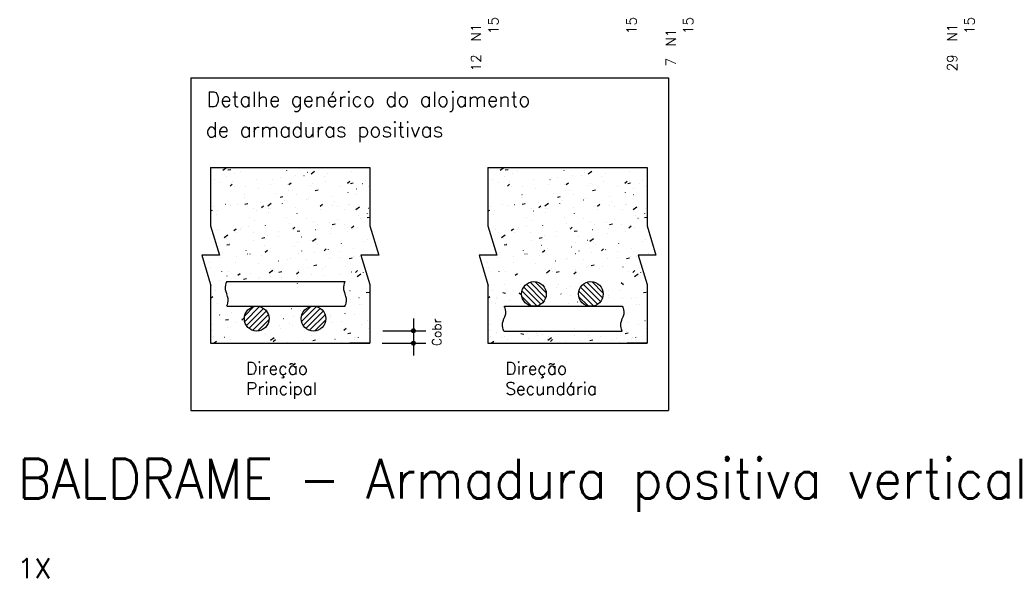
# Model space of a CAD drawing. Extents: x 0 to 84.1, y 0 to 59.4.
# Tile 7 of 9: x 40.6 to 60.4, y 31.3 to 42.5. Entities that reach past the tile are written whole.
import ezdxf

# ---------------------------------------------------------------- set-up
doc = ezdxf.new("R2010")
doc.units = 0
doc.header["$MEASUREMENT"] = 0
for name, color, linetype in [('1', 1, 'CONTINUOUS'), ('2', 2, 'CONTINUOUS'), ('7', 7, 'CONTINUOUS')]:
    doc.layers.add(name, color=color, linetype=linetype)
doc.styles.get("Standard").update_dxf_attribs({"font": 'ROMANS.SHX'})

msp = doc.modelspace()

# ---------------------------------------------------------------- linework, layer by layer
at = {"layer": '2', "linetype": 'Continuous'}
for p, q in [((44.087, 41.332), (53.692, 41.332)), ((44.087, 41.332), (44.087, 34.648)), ((53.692, 41.332), (53.692, 34.648)), ((44.486, 39.535), (47.686, 39.535)), ((44.486, 39.535), (44.486, 38.357)), ((44.486, 39.415), (44.486, 39.415)), ((44.734, 39.476), (44.806, 39.529)), ((44.834, 39.483), (44.893, 39.494)), ((44.972, 39.406), (44.972, 39.407)), ((45.078, 39.455), (45.078, 39.456)), ((45.575, 39.518), (45.576, 39.518)), ((46.016, 39.468), (46.016, 39.469)), ((46.038, 39.534), (46.038, 39.535)), ((46.436, 39.435), (46.437, 39.435)), ((46.505, 39.402), (46.577, 39.455)), ((46.844, 39.412), (46.844, 39.413)), ((47.058, 39.519), (47.059, 39.52)), ((47.323, 39.451), (47.323, 39.452)), ((47.686, 39.535), (47.686, 38.357)), ((50.06, 39.535), (53.26, 39.535)), ((50.06, 39.535), (50.06, 38.357)), ((50.06, 39.415), (50.06, 39.415)), ((50.308, 39.476), (50.381, 39.529)), ((50.409, 39.483), (50.468, 39.494)), ((50.547, 39.406), (50.547, 39.407)), ((50.652, 39.455), (50.653, 39.456)), ((51.149, 39.518), (51.15, 39.518)), ((51.591, 39.468), (51.591, 39.469)), ((51.612, 39.534), (51.613, 39.535)), ((52.01, 39.435), (52.011, 39.435)), ((52.079, 39.402), (52.152, 39.455)), ((52.418, 39.412), (52.419, 39.413)), ((52.633, 39.519), (52.633, 39.52)), ((52.897, 39.451), (52.898, 39.452)), ((53.26, 39.535), (53.26, 38.357)), ((44.486, 39.295), (44.486, 39.295)), ((44.486, 39.277), (44.486, 39.277)), ((44.486, 39.277), (44.486, 39.277)), ((44.486, 39.277), (44.486, 39.277)), ((44.486, 39.269), (44.486, 39.269)), ((44.486, 39.269), (44.486, 39.269)), ((44.569, 39.295), (44.57, 39.295)), ((44.69, 39.229), (44.69, 39.23)), ((44.813, 39.349), (44.814, 39.35)), ((44.876, 39.16), (44.922, 39.198)), ((44.924, 39.254), (44.925, 39.255)), ((45.403, 39.293), (45.404, 39.294)), ((45.734, 39.291), (45.734, 39.292)), ((45.884, 39.333), (45.884, 39.334)), ((46.023, 39.196), (46.024, 39.196)), ((46.058, 39.189), (46.104, 39.227)), ((46.192, 39.381), (46.193, 39.381)), ((46.363, 39.372), (46.364, 39.373)), ((46.54, 39.219), (46.541, 39.219)), ((46.776, 39.342), (46.776, 39.343)), ((46.804, 39.242), (46.805, 39.242)), ((47.239, 39.218), (47.285, 39.256)), ((47.274, 39.251), (47.275, 39.251)), ((47.295, 39.21), (47.354, 39.222)), ((47.535, 39.209), (47.536, 39.21)), ((47.599, 39.265), (47.6, 39.265)), ((50.06, 39.295), (50.06, 39.295)), ((50.06, 39.277), (50.06, 39.277)), ((50.06, 39.277), (50.06, 39.277)), ((50.06, 39.277), (50.06, 39.277)), ((50.06, 39.269), (50.06, 39.269)), ((50.06, 39.269), (50.06, 39.269)), ((50.144, 39.295), (50.145, 39.295)), ((50.265, 39.229), (50.265, 39.23)), ((50.388, 39.349), (50.389, 39.35)), ((50.451, 39.16), (50.497, 39.198)), ((50.499, 39.254), (50.499, 39.255)), ((50.978, 39.293), (50.978, 39.294)), ((51.308, 39.291), (51.309, 39.292)), ((51.458, 39.333), (51.459, 39.334)), ((51.597, 39.196), (51.598, 39.196)), ((51.632, 39.189), (51.678, 39.227)), ((51.766, 39.381), (51.767, 39.381)), ((51.938, 39.372), (51.938, 39.373)), ((52.115, 39.219), (52.116, 39.219)), ((52.351, 39.342), (52.351, 39.343)), ((52.379, 39.242), (52.38, 39.242)), ((52.814, 39.218), (52.86, 39.256)), ((52.849, 39.251), (52.85, 39.251)), ((52.87, 39.21), (52.929, 39.222)), ((53.11, 39.209), (53.11, 39.21)), ((53.174, 39.265), (53.175, 39.265)), ((44.486, 39.129), (44.486, 39.129)), ((44.486, 39.129), (44.486, 39.129)), ((44.486, 39.002), (44.486, 39.002)), ((44.486, 39.002), (44.486, 39.002)), ((44.964, 39.15), (44.965, 39.15)), ((45.181, 39.157), (45.182, 39.157)), ((45.452, 39.114), (45.452, 39.115)), ((45.698, 39.182), (45.699, 39.182)), ((45.798, 39.019), (45.799, 39.019)), ((46.043, 39.073), (46.044, 39.073)), ((46.13, 39.069), (46.131, 39.07)), ((46.494, 39.165), (46.494, 39.166)), ((46.589, 39.073), (46.648, 39.084)), ((47.09, 39.148), (47.091, 39.149)), ((47.253, 39.032), (47.253, 39.033)), ((47.421, 39.105), (47.422, 39.105)), ((47.665, 39.159), (47.666, 39.159)), ((50.06, 39.129), (50.06, 39.129)), ((50.06, 39.129), (50.06, 39.129)), ((50.06, 39.002), (50.06, 39.002)), ((50.06, 39.002), (50.06, 39.002)), ((50.538, 39.15), (50.539, 39.15)), ((50.756, 39.157), (50.757, 39.157)), ((51.026, 39.114), (51.026, 39.115)), ((51.272, 39.182), (51.273, 39.182)), ((51.373, 39.019), (51.374, 39.019)), ((51.617, 39.073), (51.618, 39.073)), ((51.705, 39.069), (51.706, 39.07)), ((52.069, 39.165), (52.069, 39.166)), ((52.163, 39.073), (52.222, 39.084)), ((52.665, 39.148), (52.665, 39.149)), ((52.828, 39.032), (52.828, 39.033)), ((52.996, 39.105), (52.997, 39.105)), ((53.24, 39.159), (53.241, 39.159)), ((44.486, 38.832), (44.486, 38.832)), ((45.169, 38.937), (45.17, 38.938)), ((45.171, 38.99), (45.171, 38.991)), ((45.175, 38.798), (45.234, 38.81)), ((45.496, 38.828), (45.497, 38.829)), ((45.633, 38.764), (45.706, 38.817)), ((45.882, 38.936), (45.941, 38.947)), ((45.93, 38.811), (45.93, 38.812)), ((45.977, 38.869), (45.977, 38.869)), ((46.212, 38.988), (46.212, 38.989)), ((46.411, 38.88), (46.412, 38.881)), ((46.456, 38.907), (46.456, 38.908)), ((46.937, 38.947), (46.937, 38.948)), ((46.971, 38.855), (46.971, 38.856)), ((47.272, 38.797), (47.273, 38.797)), ((47.416, 38.986), (47.416, 38.987)), ((50.06, 38.832), (50.06, 38.832)), ((50.744, 38.937), (50.744, 38.938)), ((50.745, 38.99), (50.746, 38.991)), ((50.75, 38.798), (50.809, 38.81)), ((51.071, 38.828), (51.071, 38.829)), ((51.208, 38.764), (51.28, 38.817)), ((51.456, 38.936), (51.515, 38.947)), ((51.504, 38.811), (51.504, 38.812)), ((51.551, 38.869), (51.552, 38.869)), ((51.786, 38.988), (51.786, 38.989)), ((51.985, 38.88), (51.986, 38.881)), ((52.03, 38.907), (52.031, 38.908)), ((52.511, 38.947), (52.512, 38.948)), ((52.546, 38.855), (52.546, 38.856)), ((52.846, 38.797), (52.847, 38.797)), ((52.99, 38.986), (52.991, 38.987)), ((44.486, 38.728), (44.486, 38.728)), ((44.486, 38.728), (44.486, 38.728)), ((44.486, 38.683), (44.486, 38.683)), ((44.486, 38.664), (44.527, 38.672)), ((44.486, 38.661), (44.486, 38.661)), ((44.486, 38.661), (44.486, 38.661)), ((44.536, 38.749), (44.537, 38.75)), ((44.622, 38.667), (44.623, 38.667)), ((44.788, 38.795), (44.789, 38.795)), ((44.887, 38.76), (44.887, 38.761)), ((45.017, 38.79), (45.018, 38.79)), ((45.356, 38.699), (45.357, 38.699)), ((45.405, 38.658), (45.406, 38.658)), ((45.506, 38.726), (45.552, 38.765)), ((45.647, 38.634), (45.648, 38.635)), ((45.649, 38.712), (45.65, 38.712)), ((45.681, 38.713), (45.682, 38.713)), ((46.199, 38.736), (46.2, 38.736)), ((46.223, 38.604), (46.224, 38.605)), ((46.688, 38.755), (46.734, 38.794)), ((46.689, 38.678), (46.689, 38.679)), ((46.933, 38.768), (46.934, 38.768)), ((47.028, 38.743), (47.029, 38.743)), ((47.183, 38.683), (47.184, 38.684)), ((47.258, 38.782), (47.259, 38.782)), ((47.404, 38.689), (47.477, 38.743)), ((47.64, 38.604), (47.641, 38.605)), ((47.656, 38.713), (47.657, 38.714)), ((50.06, 38.728), (50.06, 38.728)), ((50.06, 38.728), (50.06, 38.728)), ((50.06, 38.683), (50.06, 38.683)), ((50.06, 38.664), (50.102, 38.672)), ((50.06, 38.661), (50.06, 38.661)), ((50.06, 38.661), (50.06, 38.661)), ((50.111, 38.749), (50.111, 38.75)), ((50.197, 38.667), (50.198, 38.667)), ((50.362, 38.795), (50.363, 38.795)), ((50.462, 38.76), (50.462, 38.761)), ((50.591, 38.79), (50.592, 38.79)), ((50.931, 38.699), (50.932, 38.699)), ((50.98, 38.658), (50.981, 38.658)), ((51.081, 38.726), (51.127, 38.765)), ((51.222, 38.634), (51.222, 38.635)), ((51.224, 38.712), (51.225, 38.712)), ((51.256, 38.713), (51.257, 38.713)), ((51.773, 38.736), (51.774, 38.736)), ((51.798, 38.604), (51.798, 38.605)), ((52.262, 38.755), (52.308, 38.794)), ((52.263, 38.678), (52.263, 38.679)), ((52.507, 38.768), (52.508, 38.768)), ((52.602, 38.743), (52.603, 38.743)), ((52.758, 38.683), (52.758, 38.684)), ((52.832, 38.782), (52.833, 38.782)), ((52.979, 38.689), (53.052, 38.743)), ((53.214, 38.604), (53.215, 38.605)), ((53.231, 38.713), (53.231, 38.714)), ((44.486, 38.454), (44.486, 38.454)), ((44.486, 38.454), (44.486, 38.454)), ((44.486, 38.454), (44.486, 38.454)), ((44.605, 38.583), (44.605, 38.584)), ((45.264, 38.525), (45.264, 38.526)), ((45.365, 38.457), (45.365, 38.458)), ((46.017, 38.519), (46.018, 38.519)), ((46.07, 38.404), (46.07, 38.404)), ((46.407, 38.501), (46.407, 38.502)), ((46.549, 38.442), (46.549, 38.443)), ((46.878, 38.436), (46.879, 38.436)), ((47.029, 38.483), (47.03, 38.483)), ((47.45, 38.562), (47.45, 38.563)), ((47.503, 38.513), (47.503, 38.514)), ((47.636, 38.526), (47.686, 38.535)), ((50.06, 38.454), (50.06, 38.454)), ((50.06, 38.454), (50.06, 38.454)), ((50.06, 38.454), (50.06, 38.454)), ((50.18, 38.583), (50.18, 38.584)), ((50.838, 38.525), (50.839, 38.526)), ((50.94, 38.457), (50.94, 38.458)), ((51.592, 38.519), (51.593, 38.519)), ((51.644, 38.404), (51.645, 38.404)), ((51.981, 38.501), (51.981, 38.502)), ((52.123, 38.442), (52.124, 38.443)), ((52.453, 38.436), (52.454, 38.436)), ((52.604, 38.483), (52.605, 38.483)), ((53.025, 38.562), (53.025, 38.563)), ((53.077, 38.513), (53.078, 38.514)), ((53.211, 38.526), (53.26, 38.535)), ((44.486, 38.357), (44.665, 37.769)), ((44.629, 38.284), (44.63, 38.285)), ((44.955, 38.263), (45.001, 38.302)), ((45.012, 38.296), (45.013, 38.296)), ((45.015, 38.216), (45.016, 38.216)), ((45.083, 38.28), (45.083, 38.281)), ((45.11, 38.325), (45.11, 38.325)), ((45.256, 38.35), (45.257, 38.35)), ((45.339, 38.23), (45.34, 38.23)), ((45.589, 38.363), (45.59, 38.364)), ((45.857, 38.253), (45.858, 38.253)), ((46.124, 38.324), (46.125, 38.325)), ((46.136, 38.292), (46.182, 38.331)), ((46.223, 38.251), (46.282, 38.262)), ((46.591, 38.285), (46.592, 38.285)), ((46.634, 38.381), (46.635, 38.382)), ((46.886, 38.208), (46.886, 38.209)), ((46.916, 38.299), (46.917, 38.299)), ((46.929, 38.388), (46.988, 38.4)), ((47.168, 38.385), (47.168, 38.386)), ((47.246, 38.243), (47.247, 38.243)), ((47.318, 38.321), (47.364, 38.36)), ((47.433, 38.322), (47.434, 38.322)), ((47.686, 38.357), (47.865, 37.769)), ((50.06, 38.357), (50.239, 37.769)), ((50.204, 38.284), (50.204, 38.285)), ((50.529, 38.263), (50.575, 38.302)), ((50.586, 38.296), (50.587, 38.296)), ((50.589, 38.216), (50.59, 38.216)), ((50.657, 38.28), (50.658, 38.281)), ((50.684, 38.325), (50.685, 38.325)), ((50.83, 38.35), (50.831, 38.35)), ((50.914, 38.23), (50.915, 38.23)), ((51.163, 38.363), (51.164, 38.364)), ((51.431, 38.253), (51.432, 38.253)), ((51.699, 38.324), (51.699, 38.325)), ((51.711, 38.292), (51.757, 38.331)), ((51.797, 38.251), (51.856, 38.262)), ((52.166, 38.285), (52.167, 38.285)), ((52.209, 38.381), (52.21, 38.382)), ((52.46, 38.208), (52.461, 38.209)), ((52.49, 38.299), (52.491, 38.299)), ((52.504, 38.388), (52.563, 38.4)), ((52.743, 38.385), (52.743, 38.386)), ((52.821, 38.243), (52.822, 38.243)), ((52.892, 38.321), (52.938, 38.36)), ((53.008, 38.322), (53.009, 38.322)), ((53.26, 38.357), (53.439, 37.769)), ((44.535, 38.195), (44.535, 38.195)), ((44.535, 38.195), (44.535, 38.195)), ((44.535, 38.195), (44.535, 38.195)), ((44.536, 38.191), (44.536, 38.191)), ((44.536, 38.191), (44.536, 38.191)), ((44.536, 38.191), (44.536, 38.191)), ((44.542, 38.171), (44.542, 38.171)), ((44.548, 38.152), (44.548, 38.152)), ((44.548, 38.152), (44.548, 38.152)), ((44.548, 38.152), (44.548, 38.152)), ((44.761, 38.126), (44.834, 38.179)), ((44.801, 38.103), (44.801, 38.104)), ((45.356, 38.06), (45.357, 38.061)), ((45.516, 38.113), (45.575, 38.125)), ((45.624, 38.157), (45.625, 38.158)), ((45.842, 38.147), (45.842, 38.148)), ((46.241, 38.02), (46.242, 38.02)), ((46.316, 38.139), (46.317, 38.14)), ((46.485, 38.074), (46.486, 38.074)), ((46.533, 38.052), (46.605, 38.105)), ((46.604, 38.031), (46.604, 38.032)), ((47.115, 38.008), (47.115, 38.009)), ((47.588, 38.038), (47.588, 38.039)), ((47.646, 38.082), (47.646, 38.083)), ((50.11, 38.195), (50.11, 38.195)), ((50.11, 38.195), (50.11, 38.195)), ((50.11, 38.195), (50.11, 38.195)), ((50.111, 38.191), (50.111, 38.191)), ((50.111, 38.191), (50.111, 38.191)), ((50.111, 38.191), (50.111, 38.191)), ((50.117, 38.171), (50.117, 38.171)), ((50.123, 38.152), (50.123, 38.152)), ((50.123, 38.152), (50.123, 38.152)), ((50.123, 38.152), (50.123, 38.152)), ((50.336, 38.126), (50.409, 38.179)), ((50.375, 38.103), (50.375, 38.104)), ((50.931, 38.06), (50.932, 38.061)), ((51.09, 38.113), (51.149, 38.125)), ((51.198, 38.157), (51.199, 38.158)), ((51.417, 38.147), (51.417, 38.148)), ((51.815, 38.02), (51.816, 38.02)), ((51.891, 38.139), (51.891, 38.14)), ((52.059, 38.074), (52.06, 38.074)), ((52.107, 38.052), (52.18, 38.105)), ((52.178, 38.031), (52.178, 38.032)), ((52.689, 38.008), (52.69, 38.009)), ((53.162, 38.038), (53.163, 38.039)), ((53.221, 38.082), (53.221, 38.083)), ((44.593, 38.003), (44.593, 38.003)), ((44.604, 37.969), (44.604, 37.969)), ((44.613, 37.938), (44.613, 37.938)), ((44.615, 37.934), (44.615, 37.934)), ((44.615, 37.934), (44.615, 37.934)), ((44.615, 37.934), (44.615, 37.934)), ((44.618, 37.935), (44.619, 37.935)), ((44.722, 37.819), (44.723, 37.82)), ((44.809, 37.976), (44.868, 37.987)), ((44.862, 37.989), (44.863, 37.989)), ((45.203, 37.86), (45.203, 37.861)), ((45.56, 37.97), (45.56, 37.971)), ((45.585, 37.829), (45.631, 37.868)), ((45.682, 37.898), (45.682, 37.899)), ((46.163, 37.939), (46.163, 37.939)), ((46.321, 37.854), (46.322, 37.855)), ((46.574, 37.816), (46.575, 37.816)), ((46.642, 37.977), (46.642, 37.978)), ((46.766, 37.858), (46.812, 37.897)), ((46.853, 37.881), (46.854, 37.882)), ((47.092, 37.838), (47.093, 37.838)), ((47.364, 37.905), (47.364, 37.906)), ((47.826, 37.87), (47.827, 37.87)), ((50.168, 38.003), (50.168, 38.003)), ((50.178, 37.969), (50.178, 37.969)), ((50.188, 37.938), (50.188, 37.938)), ((50.189, 37.934), (50.189, 37.934)), ((50.189, 37.934), (50.189, 37.934)), ((50.189, 37.934), (50.189, 37.934)), ((50.193, 37.935), (50.194, 37.935)), ((50.297, 37.819), (50.297, 37.82)), ((50.384, 37.976), (50.442, 37.987)), ((50.437, 37.989), (50.438, 37.989)), ((50.777, 37.86), (50.778, 37.861)), ((51.134, 37.97), (51.135, 37.971)), ((51.159, 37.829), (51.205, 37.868)), ((51.256, 37.898), (51.257, 37.899)), ((51.737, 37.939), (51.738, 37.939)), ((51.896, 37.854), (51.896, 37.855)), ((52.149, 37.816), (52.15, 37.816)), ((52.216, 37.977), (52.217, 37.978)), ((52.341, 37.858), (52.387, 37.897)), ((52.427, 37.881), (52.428, 37.882)), ((52.666, 37.838), (52.667, 37.838)), ((52.938, 37.905), (52.939, 37.906)), ((53.401, 37.87), (53.402, 37.87)), ((44.665, 37.769), (44.307, 37.769)), ((44.307, 37.769), (44.486, 37.18)), ((44.319, 37.73), (44.319, 37.73)), ((44.323, 37.717), (44.323, 37.717)), ((44.323, 37.717), (44.323, 37.717)), ((44.323, 37.717), (44.323, 37.717)), ((44.469, 37.627), (44.47, 37.627)), ((44.673, 37.733), (44.674, 37.733)), ((44.996, 37.616), (44.996, 37.617)), ((44.998, 37.747), (44.999, 37.747)), ((45.23, 37.796), (45.231, 37.796)), ((45.278, 37.793), (45.278, 37.794)), ((45.515, 37.77), (45.516, 37.77)), ((45.847, 37.658), (45.848, 37.659)), ((46.039, 37.677), (46.039, 37.678)), ((46.091, 37.713), (46.092, 37.713)), ((46.25, 37.802), (46.251, 37.802)), ((46.409, 37.674), (46.41, 37.675)), ((46.882, 37.705), (46.883, 37.706)), ((47.082, 37.728), (47.082, 37.729)), ((47.27, 37.703), (47.329, 37.715)), ((47.355, 37.735), (47.356, 37.736)), ((47.47, 37.744), (47.471, 37.744)), ((47.865, 37.769), (47.507, 37.769)), ((47.507, 37.769), (47.686, 37.18)), ((47.581, 37.769), (47.581, 37.769)), ((47.605, 37.769), (47.605, 37.769)), ((47.605, 37.769), (47.605, 37.769)), ((47.605, 37.769), (47.605, 37.769)), ((47.714, 37.798), (47.715, 37.798)), ((47.806, 37.769), (47.806, 37.769)), ((47.83, 37.769), (47.83, 37.769)), ((50.239, 37.769), (49.882, 37.769)), ((49.882, 37.769), (50.06, 37.18)), ((49.893, 37.73), (49.893, 37.73)), ((49.897, 37.717), (49.897, 37.717)), ((49.897, 37.717), (49.897, 37.717)), ((49.897, 37.717), (49.897, 37.717)), ((50.043, 37.627), (50.044, 37.627)), ((50.248, 37.733), (50.249, 37.733)), ((50.57, 37.616), (50.57, 37.617)), ((50.572, 37.747), (50.573, 37.747)), ((50.805, 37.796), (50.806, 37.796)), ((50.852, 37.793), (50.852, 37.794)), ((51.09, 37.77), (51.091, 37.77)), ((51.422, 37.658), (51.423, 37.659)), ((51.614, 37.677), (51.614, 37.678)), ((51.666, 37.713), (51.667, 37.713)), ((51.824, 37.802), (51.825, 37.802)), ((51.984, 37.674), (51.984, 37.675)), ((52.457, 37.705), (52.457, 37.706)), ((52.656, 37.728), (52.656, 37.729)), ((52.845, 37.703), (52.904, 37.715)), ((52.93, 37.735), (52.93, 37.736)), ((53.045, 37.744), (53.046, 37.744)), ((53.439, 37.769), (53.082, 37.769)), ((53.082, 37.769), (53.26, 37.18)), ((53.156, 37.769), (53.156, 37.769)), ((53.179, 37.769), (53.179, 37.769)), ((53.179, 37.769), (53.179, 37.769)), ((53.18, 37.769), (53.18, 37.769)), ((53.289, 37.798), (53.29, 37.798)), ((53.381, 37.769), (53.381, 37.769)), ((53.405, 37.769), (53.405, 37.769)), ((44.357, 37.602), (44.357, 37.602)), ((44.414, 37.417), (44.414, 37.417)), ((44.414, 37.417), (44.414, 37.417)), ((44.414, 37.417), (44.414, 37.417)), ((44.49, 37.516), (44.49, 37.517)), ((44.713, 37.439), (44.713, 37.44)), ((44.837, 37.434), (44.838, 37.435)), ((45.449, 37.595), (45.45, 37.596)), ((45.661, 37.414), (45.734, 37.467)), ((45.757, 37.5), (45.757, 37.501)), ((45.775, 37.433), (45.775, 37.434)), ((45.857, 37.429), (45.915, 37.44)), ((46.215, 37.396), (46.261, 37.434)), ((46.255, 37.474), (46.256, 37.475)), ((46.46, 37.52), (46.461, 37.52)), ((46.563, 37.566), (46.622, 37.577)), ((46.728, 37.504), (46.729, 37.505)), ((46.799, 37.551), (46.8, 37.552)), ((47.202, 37.535), (47.202, 37.536)), ((47.321, 37.436), (47.322, 37.437)), ((47.396, 37.425), (47.442, 37.463)), ((47.559, 37.418), (47.559, 37.419)), ((49.932, 37.602), (49.932, 37.602)), ((49.988, 37.417), (49.988, 37.417)), ((49.988, 37.417), (49.988, 37.417)), ((49.988, 37.417), (49.988, 37.417)), ((50.064, 37.516), (50.065, 37.517)), ((50.288, 37.439), (50.288, 37.44)), ((50.411, 37.434), (50.412, 37.435)), ((51.024, 37.595), (51.024, 37.596)), ((51.236, 37.414), (51.308, 37.467)), ((51.332, 37.5), (51.332, 37.501)), ((51.349, 37.433), (51.35, 37.434)), ((51.431, 37.429), (51.49, 37.44)), ((51.789, 37.396), (51.835, 37.434)), ((51.83, 37.474), (51.83, 37.475)), ((52.034, 37.52), (52.035, 37.52)), ((52.138, 37.566), (52.197, 37.577)), ((52.303, 37.504), (52.304, 37.505)), ((52.374, 37.551), (52.374, 37.552)), ((52.776, 37.535), (52.777, 37.536)), ((52.895, 37.436), (52.896, 37.437)), ((52.971, 37.425), (53.017, 37.463)), ((53.133, 37.418), (53.133, 37.419)), ((44.435, 37.345), (44.435, 37.345)), ((44.435, 37.345), (44.435, 37.345)), ((44.44, 37.33), (44.44, 37.33)), ((44.44, 37.33), (44.44, 37.33)), ((44.463, 37.255), (44.463, 37.255)), ((44.656, 37.264), (44.657, 37.264)), ((44.809, 37.239), (46.962, 37.239)), ((44.815, 37.354), (44.816, 37.355)), ((45.033, 37.367), (45.079, 37.405)), ((45.15, 37.291), (45.209, 37.303)), ((45.174, 37.286), (45.175, 37.286)), ((45.296, 37.395), (45.296, 37.396)), ((45.454, 37.297), (45.455, 37.297)), ((45.475, 37.323), (45.475, 37.324)), ((45.698, 37.351), (45.699, 37.351)), ((45.908, 37.318), (45.909, 37.318)), ((46.233, 37.333), (46.234, 37.333)), ((46.517, 37.374), (46.517, 37.375)), ((46.75, 37.355), (46.751, 37.355)), ((46.962, 37.239), (47.187, 37.239)), ((47.077, 37.382), (47.078, 37.383)), ((47.276, 37.241), (47.277, 37.242)), ((47.432, 37.34), (47.505, 37.393)), ((47.485, 37.387), (47.486, 37.387)), ((50.01, 37.345), (50.01, 37.345)), ((50.01, 37.345), (50.01, 37.345)), ((50.015, 37.33), (50.015, 37.33)), ((50.015, 37.33), (50.015, 37.33)), ((50.037, 37.255), (50.037, 37.255)), ((50.608, 37.367), (50.654, 37.405)), ((50.909, 37.225), (51.22, 36.914)), ((51.011, 37.236), (51.231, 37.016)), ((52.051, 37.225), (52.363, 36.914)), ((52.154, 37.236), (52.374, 37.016)), ((52.202, 37.245), (52.201, 37.246)), ((52.737, 37.221), (52.783, 37.182)), ((53.007, 37.34), (53.079, 37.393)), ((53.059, 37.387), (53.06, 37.387)), ((44.486, 37.18), (44.486, 36.002)), ((44.486, 37.162), (44.502, 37.165)), ((44.486, 37.082), (44.486, 37.082)), ((44.486, 37.082), (44.486, 37.082)), ((44.486, 37.082), (44.486, 37.082)), ((44.582, 37.051), (44.583, 37.052)), ((46.235, 37.197), (46.235, 37.198)), ((47.287, 37.06), (47.288, 37.061)), ((47.611, 37.019), (47.67, 37.03)), ((47.686, 37.18), (47.686, 36.002)), ((50.06, 37.18), (50.06, 36.002)), ((50.06, 37.162), (50.076, 37.165)), ((50.06, 37.082), (50.06, 37.082)), ((50.06, 37.082), (50.06, 37.082)), ((50.06, 37.082), (50.06, 37.082)), ((50.157, 37.051), (50.157, 37.052)), ((50.358, 37.018), (50.417, 37.006)), ((50.399, 37.173), (50.398, 37.174)), ((50.576, 37.061), (50.575, 37.062)), ((50.686, 37.017), (50.732, 36.978)), ((50.746, 37.049), (51.044, 36.751)), ((50.781, 37.127), (51.122, 36.786)), ((50.836, 37.186), (51.181, 36.841)), ((50.855, 37.051), (50.854, 37.051)), ((51.125, 37.12), (51.124, 37.12)), ((51.44, 37.13), (51.44, 37.131)), ((51.472, 37.189), (51.471, 37.189)), ((51.643, 37.098), (51.642, 37.098)), ((51.716, 37.135), (51.715, 37.135)), ((51.888, 37.049), (52.186, 36.751)), ((51.923, 37.127), (52.265, 36.786)), ((51.978, 37.186), (52.323, 36.841)), ((52.377, 37.066), (52.376, 37.066)), ((52.484, 37.068), (52.484, 37.069)), ((52.702, 37.052), (52.701, 37.052)), ((53.185, 37.019), (53.244, 37.03)), ((53.26, 37.18), (53.26, 36.002)), ((44.486, 36.907), (44.528, 36.942)), ((44.486, 36.926), (44.486, 36.926)), ((44.486, 36.926), (44.486, 36.926)), ((44.486, 36.926), (44.486, 36.926)), ((47.295, 36.882), (47.296, 36.882)), ((47.468, 36.918), (47.469, 36.918)), ((50.06, 36.907), (50.102, 36.942)), ((50.06, 36.926), (50.06, 36.926)), ((50.06, 36.926), (50.06, 36.926)), ((50.06, 36.926), (50.06, 36.926)), ((50.243, 36.913), (50.242, 36.913)), ((50.25, 36.899), (50.25, 36.9)), ((50.487, 36.859), (50.486, 36.859)), ((50.681, 36.996), (50.681, 36.997)), ((50.746, 36.936), (50.931, 36.751)), ((51.21, 36.821), (51.21, 36.821)), ((51.53, 36.99), (51.529, 36.991)), ((51.722, 36.953), (51.722, 36.954)), ((51.865, 36.827), (51.864, 36.827)), ((51.888, 36.936), (52.074, 36.751)), ((52.003, 36.96), (52.002, 36.96)), ((52.476, 36.929), (52.475, 36.93)), ((52.477, 36.966), (52.476, 36.966)), ((52.766, 36.891), (52.766, 36.892)), ((52.949, 36.898), (52.948, 36.899)), ((53.042, 36.918), (53.043, 36.918)), ((44.486, 36.808), (44.486, 36.808)), ((44.486, 36.808), (44.486, 36.808)), ((44.486, 36.808), (44.486, 36.808)), ((44.486, 36.788), (44.486, 36.788)), ((44.486, 36.788), (44.486, 36.788)), ((44.628, 36.792), (44.628, 36.793)), ((44.818, 36.743), (46.962, 36.743)), ((44.832, 36.803), (44.833, 36.803)), ((44.911, 36.628), (44.912, 36.628)), ((45.171, 36.438), (45.469, 36.736)), ((45.171, 36.551), (45.357, 36.736)), ((45.206, 36.359), (45.548, 36.701)), ((45.261, 36.301), (45.606, 36.646)), ((45.635, 36.665), (45.636, 36.666)), ((46.108, 36.696), (46.109, 36.697)), ((46.29, 36.659), (46.291, 36.66)), ((46.314, 36.438), (46.612, 36.736)), ((46.314, 36.551), (46.499, 36.736)), ((46.349, 36.359), (46.69, 36.701)), ((46.404, 36.301), (46.749, 36.646)), ((46.43, 36.71), (46.43, 36.711)), ((46.962, 36.743), (47.187, 36.743)), ((47.474, 36.772), (47.474, 36.773)), ((47.527, 36.788), (47.528, 36.789)), ((50.06, 36.808), (50.06, 36.808)), ((50.06, 36.808), (50.06, 36.808)), ((50.06, 36.808), (50.06, 36.808)), ((50.06, 36.788), (50.06, 36.788)), ((50.06, 36.788), (50.06, 36.788)), ((50.203, 36.792), (50.203, 36.793)), ((50.393, 36.743), (52.537, 36.743)), ((50.408, 36.683), (50.407, 36.684)), ((51.683, 36.79), (51.683, 36.791)), ((52.004, 36.776), (52.004, 36.777)), ((52.537, 36.743), (52.762, 36.743)), ((53.048, 36.772), (53.048, 36.773)), ((53.102, 36.788), (53.103, 36.789)), ((44.486, 36.555), (44.486, 36.555)), ((44.486, 36.534), (44.486, 36.534)), ((44.486, 36.534), (44.486, 36.534)), ((44.486, 36.534), (44.486, 36.534)), ((44.667, 36.574), (44.668, 36.574)), ((44.675, 36.586), (44.676, 36.587)), ((44.784, 36.469), (44.843, 36.48)), ((45.001, 36.425), (45.001, 36.425)), ((45.106, 36.489), (45.106, 36.49)), ((45.112, 36.47), (45.158, 36.509)), ((45.279, 36.435), (45.28, 36.435)), ((45.334, 36.261), (45.646, 36.573)), ((45.437, 36.251), (45.657, 36.47)), ((45.954, 36.496), (45.955, 36.496)), ((46.148, 36.533), (46.148, 36.534)), ((46.428, 36.526), (46.428, 36.527)), ((46.477, 36.261), (46.788, 36.573)), ((46.579, 36.251), (46.799, 36.47)), ((46.801, 36.421), (46.802, 36.421)), ((46.901, 36.557), (46.901, 36.558)), ((46.902, 36.521), (46.903, 36.521)), ((47.126, 36.435), (47.127, 36.435)), ((47.191, 36.595), (47.191, 36.596)), ((47.374, 36.588), (47.374, 36.588)), ((47.644, 36.458), (47.645, 36.458)), ((48.563, 36.501), (48.563, 35.752)), ((50.06, 36.555), (50.06, 36.555)), ((50.06, 36.534), (50.06, 36.534)), ((50.06, 36.534), (50.06, 36.534)), ((50.06, 36.534), (50.06, 36.534)), ((52.862, 36.426), (52.861, 36.426)), ((52.871, 36.604), (52.87, 36.604)), ((53.218, 36.458), (53.219, 36.458)), ((44.486, 36.411), (44.486, 36.411)), ((44.486, 36.34), (44.486, 36.34)), ((44.486, 36.34), (44.486, 36.34)), ((44.486, 36.32), (44.486, 36.32)), ((44.486, 36.32), (44.486, 36.32)), ((44.486, 36.259), (44.486, 36.259)), ((44.491, 36.32), (44.492, 36.32)), ((44.518, 36.266), (44.519, 36.267)), ((44.522, 36.386), (44.522, 36.387)), ((44.824, 36.312), (44.824, 36.313)), ((45.55, 36.366), (45.551, 36.366)), ((45.865, 36.356), (45.865, 36.357)), ((45.896, 36.298), (45.897, 36.298)), ((46.067, 36.389), (46.068, 36.389)), ((46.14, 36.352), (46.141, 36.352)), ((46.627, 36.241), (46.627, 36.242)), ((46.909, 36.418), (46.909, 36.419)), ((47.163, 36.266), (47.208, 36.305)), ((47.519, 36.383), (47.52, 36.383)), ((47.669, 36.292), (47.669, 36.293)), ((47.949, 36.251), (48.813, 36.251)), ((50.06, 36.411), (50.06, 36.411)), ((50.06, 36.34), (50.06, 36.34)), ((50.06, 36.34), (50.06, 36.34)), ((50.06, 36.32), (50.06, 36.32)), ((50.06, 36.32), (50.06, 36.32)), ((50.06, 36.259), (50.06, 36.259)), ((50.065, 36.32), (50.066, 36.32)), ((50.092, 36.266), (50.093, 36.267)), ((50.096, 36.386), (50.097, 36.387)), ((50.232, 36.223), (50.231, 36.223)), ((50.383, 36.247), (52.537, 36.247)), ((51.81, 36.288), (51.81, 36.289)), ((52.537, 36.247), (52.762, 36.247)), ((52.851, 36.245), (52.851, 36.246)), ((53.094, 36.383), (53.094, 36.383)), ((53.244, 36.292), (53.244, 36.293)), ((44.542, 36.136), (44.542, 36.137)), ((44.56, 36.007), (44.606, 36.046)), ((44.768, 36.122), (44.769, 36.122)), ((44.886, 36.074), (44.887, 36.074)), ((45.583, 36.179), (45.583, 36.18)), ((45.689, 36.065), (45.762, 36.118)), ((45.742, 36.036), (45.788, 36.075)), ((46.345, 36.064), (46.345, 36.065)), ((46.509, 36.159), (46.51, 36.159)), ((46.513, 36.052), (46.513, 36.052)), ((46.538, 36.059), (46.597, 36.07)), ((46.986, 36.082), (46.987, 36.083)), ((47.245, 36.196), (47.304, 36.208)), ((47.37, 36.076), (47.371, 36.076)), ((47.387, 36.115), (47.387, 36.116)), ((47.459, 36.113), (47.46, 36.114)), ((50.116, 36.136), (50.116, 36.137)), ((50.135, 36.007), (50.181, 36.046)), ((50.343, 36.122), (50.343, 36.122)), ((50.39, 36.132), (50.389, 36.132)), ((50.46, 36.074), (50.461, 36.074)), ((50.724, 36.196), (50.783, 36.184)), ((50.749, 36.2), (50.748, 36.2)), ((50.871, 36.091), (50.87, 36.092)), ((51.029, 36.19), (51.028, 36.19)), ((51.049, 36.162), (51.049, 36.163)), ((51.158, 36.179), (51.158, 36.18)), ((51.263, 36.065), (51.336, 36.118)), ((51.274, 36.135), (51.273, 36.136)), ((51.316, 36.036), (51.362, 36.075)), ((51.484, 36.168), (51.483, 36.168)), ((51.808, 36.154), (51.807, 36.154)), ((51.919, 36.064), (51.919, 36.065)), ((52.083, 36.159), (52.084, 36.159)), ((52.087, 36.052), (52.088, 36.052)), ((52.092, 36.111), (52.092, 36.112)), ((52.112, 36.059), (52.171, 36.07)), ((52.326, 36.131), (52.325, 36.132)), ((52.56, 36.082), (52.561, 36.083)), ((52.652, 36.104), (52.651, 36.104)), ((52.819, 36.196), (52.878, 36.208)), ((52.944, 36.076), (52.945, 36.076)), ((52.962, 36.115), (52.962, 36.116)), ((53.034, 36.113), (53.034, 36.114)), ((44.486, 36.002), (47.686, 36.002)), ((44.524, 36.002), (44.524, 36.002)), ((44.524, 36.002), (44.524, 36.002)), ((44.553, 36.002), (44.553, 36.002)), ((44.561, 36.002), (44.561, 36.002)), ((44.561, 36.002), (44.561, 36.002)), ((44.676, 36.002), (44.676, 36.002)), ((44.676, 36.002), (44.676, 36.002)), ((44.676, 36.002), (44.676, 36.002)), ((44.783, 36.002), (44.783, 36.002)), ((44.783, 36.002), (44.783, 36.002)), ((45.042, 36.002), (45.042, 36.002)), ((45.042, 36.002), (45.042, 36.002)), ((45.126, 36.002), (45.126, 36.002)), ((45.126, 36.002), (45.126, 36.002)), ((45.301, 36.002), (45.301, 36.003)), ((45.301, 36.002), (45.301, 36.002)), ((45.56, 36.002), (45.56, 36.002)), ((45.575, 36.002), (45.575, 36.002)), ((45.575, 36.002), (45.575, 36.002)), ((45.603, 36.002), (45.603, 36.002)), ((45.7, 36.002), (45.7, 36.002)), ((45.798, 36.002), (45.798, 36.002)), ((45.798, 36.002), (45.798, 36.002)), ((45.819, 36.002), (45.819, 36.002)), ((46.025, 36.002), (46.025, 36.002)), ((46.04, 36.021), (46.04, 36.022)), ((46.078, 36.002), (46.078, 36.002)), ((46.243, 36.002), (46.243, 36.002)), ((46.337, 36.002), (46.337, 36.002)), ((46.337, 36.002), (46.337, 36.002)), ((46.337, 36.002), (46.337, 36.002)), ((46.475, 36.002), (46.475, 36.002)), ((46.595, 36.002), (46.595, 36.002)), ((46.595, 36.002), (46.595, 36.002)), ((46.595, 36.002), (46.595, 36.002)), ((46.847, 36.002), (46.847, 36.002)), ((46.854, 36.002), (46.854, 36.002)), ((46.854, 36.002), (46.854, 36.002)), ((46.854, 36.002), (46.854, 36.002)), ((46.924, 36.002), (46.924, 36.002)), ((47.035, 36.002), (47.035, 36.002)), ((47.035, 36.002), (47.035, 36.002)), ((47.035, 36.002), (47.035, 36.002)), ((47.113, 36.002), (47.113, 36.002)), ((47.113, 36.002), (47.113, 36.002)), ((47.113, 36.002), (47.113, 36.002)), ((47.126, 36.022), (47.127, 36.022)), ((47.686, 36.002), (47.286, 36.002)), ((47.372, 36.002), (47.372, 36.002)), ((47.372, 36.002), (47.372, 36.002)), ((47.374, 36.002), (47.374, 36.002)), ((47.476, 36.002), (47.476, 36.002)), ((47.631, 36.002), (47.631, 36.002)), ((47.631, 36.002), (47.631, 36.002)), ((47.936, 36.002), (48.813, 36.002)), ((50.06, 36.002), (53.26, 36.002)), ((50.099, 36.002), (50.099, 36.002)), ((50.099, 36.002), (50.099, 36.002)), ((50.128, 36.002), (50.128, 36.002)), ((50.135, 36.002), (50.135, 36.002)), ((50.135, 36.002), (50.135, 36.002)), ((50.251, 36.002), (50.251, 36.002)), ((50.251, 36.002), (50.251, 36.002)), ((50.251, 36.002), (50.251, 36.002)), ((50.358, 36.002), (50.358, 36.002)), ((50.358, 36.002), (50.358, 36.002)), ((50.616, 36.002), (50.616, 36.002)), ((50.616, 36.002), (50.616, 36.002)), ((50.7, 36.002), (50.7, 36.002)), ((50.7, 36.002), (50.7, 36.002)), ((50.875, 36.002), (50.876, 36.003)), ((50.875, 36.002), (50.875, 36.002)), ((51.134, 36.002), (51.134, 36.002)), ((51.15, 36.002), (51.15, 36.002)), ((51.15, 36.002), (51.15, 36.002)), ((51.177, 36.002), (51.177, 36.002)), ((51.275, 36.002), (51.275, 36.002)), ((51.372, 36.002), (51.372, 36.002)), ((51.372, 36.002), (51.372, 36.002)), ((51.393, 36.002), (51.393, 36.002)), ((51.599, 36.002), (51.599, 36.002)), ((51.614, 36.021), (51.615, 36.022)), ((51.652, 36.002), (51.652, 36.002)), ((51.817, 36.002), (51.817, 36.002)), ((51.911, 36.002), (51.911, 36.002)), ((51.911, 36.002), (51.911, 36.002)), ((51.911, 36.002), (51.911, 36.002)), ((52.049, 36.002), (52.049, 36.002)), ((52.17, 36.002), (52.17, 36.002)), ((52.17, 36.002), (52.17, 36.002)), ((52.17, 36.002), (52.17, 36.002)), ((52.422, 36.002), (52.422, 36.002)), ((52.429, 36.002), (52.429, 36.002)), ((52.429, 36.002), (52.429, 36.002)), ((52.429, 36.002), (52.429, 36.002)), ((52.499, 36.002), (52.499, 36.002)), ((52.61, 36.002), (52.61, 36.002)), ((52.61, 36.002), (52.61, 36.002)), ((52.61, 36.002), (52.61, 36.002)), ((52.688, 36.002), (52.688, 36.002)), ((52.688, 36.002), (52.688, 36.002)), ((52.688, 36.002), (52.688, 36.002)), ((52.7, 36.022), (52.701, 36.022)), ((53.26, 36.002), (52.86, 36.002)), ((52.947, 36.002), (52.947, 36.002)), ((52.947, 36.002), (52.947, 36.002)), ((52.948, 36.002), (52.948, 36.002)), ((53.051, 36.002), (53.051, 36.002)), ((53.206, 36.002), (53.206, 36.002)), ((53.206, 36.002), (53.206, 36.002)), ((44.087, 34.648), (53.692, 34.648))]:
    msp.add_line(p, q, dxfattribs=at)
for points in [[(44.809, 37.239), (44.8, 37.22), (44.793, 37.201), (44.785, 37.175), (44.779, 37.13), (44.781, 37.082), (44.79, 37.039), (44.797, 37.019), (44.809, 36.991)], [(47.187, 37.239), (47.178, 37.22), (47.171, 37.201), (47.164, 37.175), (47.158, 37.13), (47.159, 37.082), (47.168, 37.039), (47.175, 37.019), (47.187, 36.991)], [(44.809, 36.743), (44.818, 36.763), (44.825, 36.782), (44.833, 36.808), (44.839, 36.852), (44.837, 36.901), (44.828, 36.943), (44.821, 36.964), (44.809, 36.991)], [(47.187, 36.743), (47.197, 36.763), (47.204, 36.782), (47.211, 36.808), (47.217, 36.852), (47.216, 36.901), (47.207, 36.943), (47.2, 36.964), (47.187, 36.991)], [(50.383, 36.743), (50.393, 36.724), (50.4, 36.705), (50.407, 36.679), (50.413, 36.634), (50.412, 36.586), (50.403, 36.543), (50.396, 36.523), (50.383, 36.495)], [(52.762, 36.743), (52.771, 36.724), (52.778, 36.705), (52.786, 36.679), (52.792, 36.634), (52.79, 36.586), (52.781, 36.543), (52.774, 36.523), (52.762, 36.495)], [(50.383, 36.247), (50.374, 36.267), (50.367, 36.286), (50.36, 36.312), (50.354, 36.356), (50.355, 36.405), (50.364, 36.447), (50.371, 36.468), (50.383, 36.495)], [(52.762, 36.247), (52.753, 36.267), (52.746, 36.286), (52.738, 36.312), (52.732, 36.356), (52.734, 36.405), (52.743, 36.447), (52.75, 36.468), (52.762, 36.495)]]:
    msp.add_lwpolyline(points, dxfattribs=at)
for centre, radius in [((50.986, 36.991), 0.248), ((52.129, 36.991), 0.248), ((45.412, 36.495), 0.248), ((46.554, 36.495), 0.248), ((48.563, 36.251), 0.04), ((48.563, 36.251), 0.02), ((48.563, 36.002), 0.04), ((48.563, 36.002), 0.02)]:
    msp.add_circle(centre, radius, dxfattribs=at)

# ---------------------------------------------------------------- texts
at = {"layer": '1', "linetype": 'Continuous'}
msp.add_text('1X', height=0.4, dxfattribs=at).set_placement((40.6, 31.279))
at = {"layer": '2', "linetype": 'Continuous'}
for s, height, p in [('N1', 0.2, (49.921, 42.063)), ('15', 0.2, (50.271, 42.213)), ('15', 0.2, (53.048, 42.213)), ('15', 0.2, (54.188, 42.213)), ('N1', 0.2, (59.493, 42.063)), ('15', 0.2, (59.843, 42.213)), ('N1', 0.2, (53.838, 41.963)), ('12', 0.2, (49.921, 41.463)), ('7', 0.2, (53.838, 41.563)), ('29', 0.2, (59.493, 41.463)), ('Cobr', 0.18, (49.122, 35.944))]:
    msp.add_text(s, height=height, rotation=90, dxfattribs=at).set_placement(p)
for s, height, p in [('Detalhe genérico do alojamento', 0.3, (44.408, 40.753)), ('de armaduras positivas', 0.3, (44.384, 40.141)), ('Direção ', 0.25, (45.2, 35.371)), ('Direção ', 0.25, (50.411, 35.371)), ('Principal', 0.25, (45.2, 34.965)), ('Secundária', 0.25, (50.411, 34.965))]:
    msp.add_text(s, height=height, dxfattribs=at).set_placement(p)
at = {"layer": '7', "linetype": 'Continuous'}
msp.add_text('BALDRAME - Armadura positiva vertical', height=0.8, dxfattribs=at).set_placement((40.6, 32.879))

doc.saveas('drawing.dxf')
